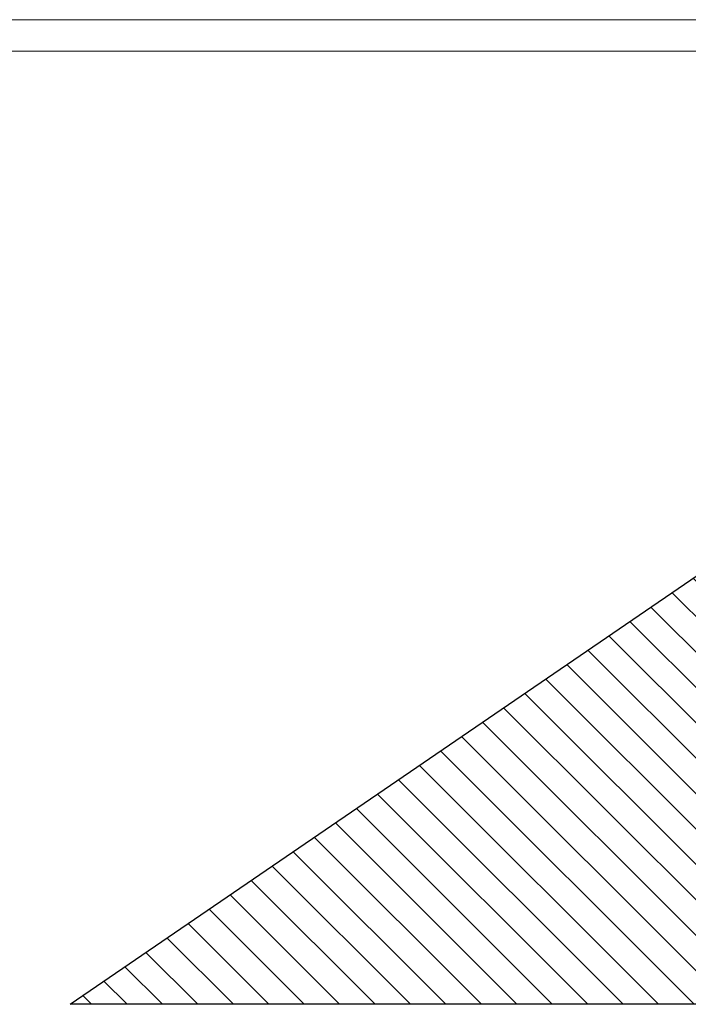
# Model space of a CAD drawing. Header units: millimetres. Extents: x 0 to 39025, y 0 to 11880.
# Tile 37 of 64: x 25149 to 27266, y 8759 to 11880. Entities that reach past the tile are written whole.
import ezdxf

# ---------------------------------------------------------------- set-up
doc = ezdxf.new("R2010")
doc.units = ezdxf.units.MM
doc.layers.add('FORMAT', color=7, linetype='Continuous')
doc.layers.add('ODMIKI varnostni', color=252, linetype='Continuous')

msp = doc.modelspace()

# ---------------------------------------------------------------- hatches: boundary and pattern name
at = {"layer": 'ODMIKI varnostni'}
h = msp.add_hatch(dxfattribs=at)
h.set_pattern_fill('ANSI31', color=256, scale=25, angle=90)
h.set_pattern_definition([(135, (17442.16, 640.926), (-56.1266, -56.1266), [])])
h.paths.add_polyline_path([(27808.5, 10470.4), (25308.4, 8759.1), (27808.5, 8759.1)])
h.paths.add_polyline_path([(32635, 10470.4), (32635.1, 8759.1), (35135.1, 8759.1)])

# ---------------------------------------------------------------- linework, layer by layer
at = {"layer": 'FORMAT', "color": 7, "linetype": 'Continuous', "lineweight": 18, "ltscale": 27}
for p, q in [((0, 11880), (35692.8, 11880)), ((500, 11780), (35592.8, 11780))]:
    msp.add_line(p, q, dxfattribs=at)
at = {"layer": 'ODMIKI varnostni'}
for p, q in [((25308.4, 8759.1), (27808.5, 10470.4)), ((27808.5, 8759.1), (25308.4, 8759.1))]:
    msp.add_line(p, q, dxfattribs=at)

doc.saveas('drawing.dxf')
